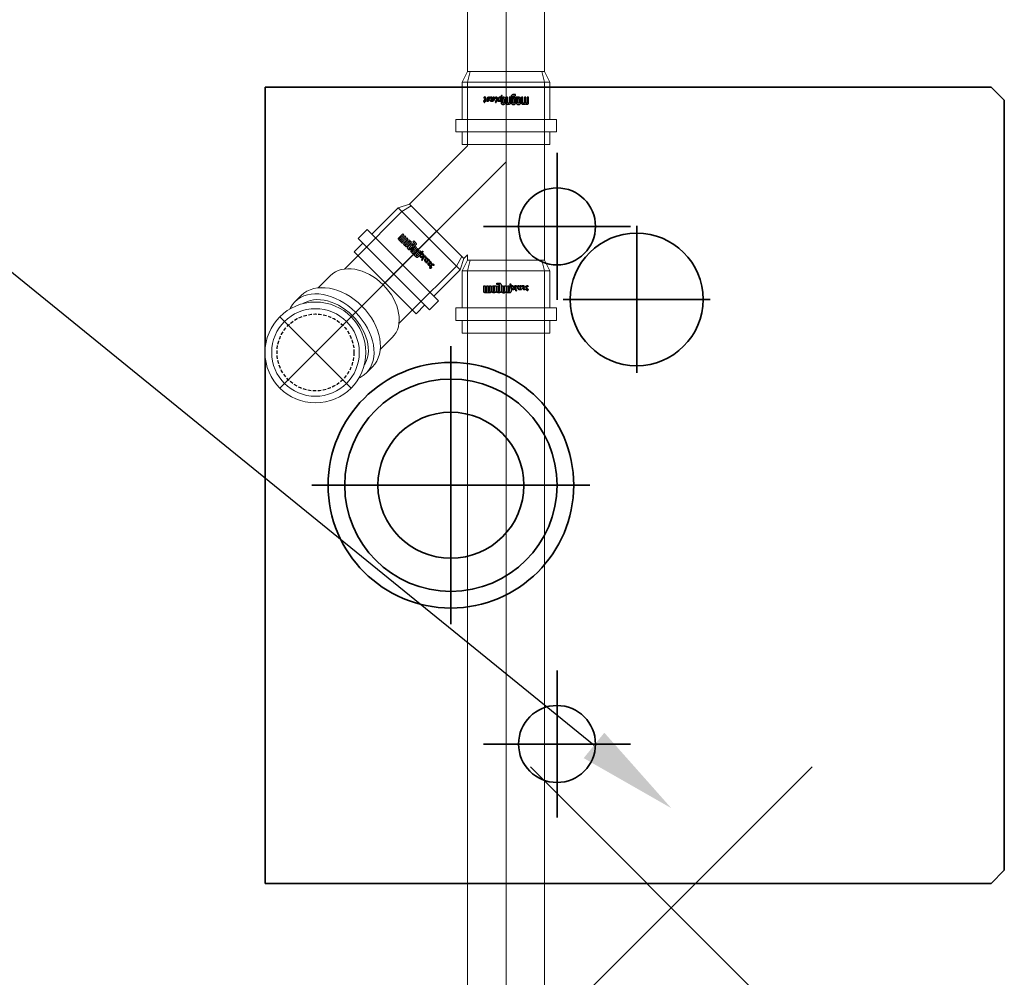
# Model space of a CAD drawing. Header units: centimetres. Extents: x 22052 to 56535, y 76485 to 78519.
# Tile 118 of 235: x 43254 to 43328, y 77867 to 77939. Entities that reach past the tile are written whole.
import ezdxf
from ezdxf import colors
from ezdxf.entities.mleader import LeaderData, LeaderLine
from ezdxf.enums import TextEntityAlignment as Align
from ezdxf.lldxf.tags import DXFTag
from ezdxf.math import Vec2, Vec3

# ---------------------------------------------------------------- set-up
doc = ezdxf.new("R2010")
doc.units = ezdxf.units.CM
doc.linetypes.add('BORDER', pattern=[1.75, 0.5, -0.25, 0.5, -0.25, 0, -0.25])
doc.linetypes.add('HIDDEN', pattern=[0.375, 0.25, -0.125])
for name, color, linetype, lineweight in [('2DH_PRO_Magnaplast-SDB', 34, 'Continuous', 15), ('CP_AXISKA', 7, 'DASHDOT', 15), ('CP_DETAL', 33, 'Continuous', 9), ('DACH', 1, 'Continuous', 35), ('IS_gaz 2', 44, 'Continuous', 35), ('IS_Opis', 250, 'Continuous', 9)]:
    doc.layers.add(name, color=color, linetype=linetype, lineweight=lineweight)
for name, color, linetype in [('3DCPCOLOR124', 152, 'Continuous'), ('3DCPCOLOR242', 242, 'Continuous'), ('cp_hidde', 203, 'HIDDEN'), ('CP_WIPEOUT', 255, 'Continuous'), ('Osi', 1, 'BORDER')]:
    doc.layers.add(name, color=color, linetype=linetype)
doc.styles.add('CP_ATTR', font='arial.ttf')
doc.styles.add('styl1', font='ARIALN.TTF')
tags = doc.linetypes.add('DASHDOT', pattern=[25.4, 12.7, -6.35, 0, -6.35]).pattern_tags.tags
tags[10:11] = [DXFTag(74, 4), DXFTag(75, 0), DXFTag(340, '0'), DXFTag(46, 1.0), DXFTag(50, 0.0), DXFTag(44, 0.0), DXFTag(45, 0.0)]
tags[8:9] = [DXFTag(74, 4), DXFTag(75, 0), DXFTag(340, '0'), DXFTag(46, 1.0), DXFTag(50, 0.0), DXFTag(44, 0.0), DXFTag(45, 0.0)]
tags[6:7] = [DXFTag(74, 4), DXFTag(75, 0), DXFTag(340, '0'), DXFTag(46, 1.0), DXFTag(50, 0.0), DXFTag(44, 0.0), DXFTag(45, 0.0)]
tags[4:5] = [DXFTag(74, 4), DXFTag(75, 0), DXFTag(340, '0'), DXFTag(46, 1.0), DXFTag(50, 0.0), DXFTag(44, 0.0), DXFTag(45, 0.0)]

# ---------------------------------------------------------------- blocks, each defined once
blk = doc.blocks.new('Krzyż')
at = {"layer": 'DACH'}
for p, q in [((22303.313, 72944.138), (22324.527, 72965.351)), ((22324.527, 72944.138), (22303.313, 72965.351))]:
    blk.add_line(p, q, dxfattribs=at)
blk = doc.blocks.new('A$Cae6c5dd9')
at = {"layer": 'IS_gaz 2'}
for p, q in [((0, -547), (0, 0)), ((0, 0), (600, 0)), ((600, 0), (600, -547)), ((300, -35.25), (300, -244.75)), ((404.75, -140), (195.25, -140)), ((105, -275.33), (105, -164.67)), ((495, -275.33), (495, -164.67)), ((160.33, -220), (49.67, -220)), ((550.33, -220), (439.67, -220)), ((440, -335.33), (440, -224.67)), ((495.33, -280), (384.67, -280)), ((0, -547), (10, -557)), ((600, -547), (590, -557))]:
    blk.add_line(p, q, dxfattribs=at)
blk.add_lwpolyline([(590, -557), (10, -557)], dxfattribs=at)
for centre, radius in [((300, -140), 92.53), ((300, -140), 80), ((300, -140), 55), ((105, -220), 29), ((495, -220), 29), ((440, -280), 50)]:
    blk.add_circle(centre, radius, dxfattribs=at)
blk = doc.blocks.new('pdmgn014_okr01')
blk.add_circle((0, 0), 28.6)
blk = doc.blocks.new('pdmgn014_okr02')
blk.add_circle((0, 0), 25)
blk = doc.blocks.new('pdmgn014_wip_cir01')
blk.add_wipeout([(1, 0), (0.966, 0.259), (0.866, 0.5), (0.707, 0.707), (0.5, 0.866), (0.259, 0.966), (0, 1), (-0.259, 0.966), (-0.5, 0.866), (-0.707, 0.707), (-0.866, 0.5), (-0.966, 0.259), (-1, 0), (-0.966, -0.259), (-0.866, -0.5), (-0.707, -0.707), (-0.5, -0.866), (-0.259, -0.966), (0, -1), (0.259, -0.966), (0.5, -0.866), (0.707, -0.707), (0.866, -0.5), (0.966, -0.259)])
blk = doc.blocks.new('pdmgn014_okr02a')
blk.add_arc((25, 0), 25, 90, 270)
blk = doc.blocks.new('pdmgn014_okr01a')
blk.add_arc((28.6, 0), 28.6, 90, 270)
blk = doc.blocks.new('pdmgn014_okr01b')
blk.add_arc((25, 0), 25, 90, 270)
blk = doc.blocks.new('pdmgn014_wip_cir01a')
blk.add_wipeout([(20, 0), (19.32, 5.18), (17.32, 10), (14.14, 14.14), (10, 17.32), (5.18, 19.32), (0, 20), (-5.18, 19.32), (-10, 17.32), (-14.14, 14.14), (-17.32, 10), (-19.32, 5.18), (-20, 0), (-19.32, -5.18), (-17.32, -10), (-14.14, -14.14), (-10, -17.32), (-5.18, -19.32), (0, -20), (5.18, -19.32), (10, -17.32), (14.14, -14.14), (17.32, -10), (19.32, -5.18)])
blk = doc.blocks.new('pdmgn014_wip_cir01b')
blk.add_wipeout([(20, 0), (19.32, 5.18), (17.32, 10), (14.14, 14.14), (10, 17.32), (5.18, 19.32), (0, 20), (-5.18, 19.32), (-10, 17.32), (-14.14, 14.14), (-17.32, 10), (-19.32, 5.18), (-20, 0), (-19.32, -5.18), (-17.32, -10), (-14.14, -14.14), (-10, -17.32), (-5.18, -19.32), (0, -20), (5.18, -19.32), (10, -17.32), (14.14, -14.14), (17.32, -10), (19.32, -5.18)])
blk = doc.blocks.new('pdmgn014_wip_rec01')
blk.add_wipeout([(0, -25), (84.39, -25), (84.39, 25), (0, 25)]).dxf.layer = 'CP_WIPEOUT'
blk = doc.blocks.new('pdmgn014_wip_cir02')
blk.add_wipeout([(1, 0), (0.966, 0.259), (0.866, 0.5), (0.707, 0.707), (0.5, 0.866), (0.259, 0.966), (0, 1), (-0.259, 0.966), (-0.5, 0.866), (-0.707, 0.707), (-0.866, 0.5), (-0.966, 0.259), (-1, 0), (-0.966, -0.259), (-0.866, -0.5), (-0.707, -0.707), (-0.5, -0.866), (-0.259, -0.966), (0, -1), (0.259, -0.966), (0.5, -0.866), (0.707, -0.707), (0.866, -0.5), (0.966, -0.259)])
blk = doc.blocks.new('Pd_mgphtp_0316_fku38v0')
for p, q in [((0.8, 2.9), (0, 2.7)), ((0, -2.7), (0, 2.7)), ((0.8, 2.9), (5.5, 2.9)), ((8.031, 2.9), (5.5, 2.9)), ((0.8, -2.9), (0, -2.7)), ((5.5, -2.9), (0.8, -2.9)), ((5.5, -2.9), (8.031, -2.9))]:
    blk.add_line(p, q)
at = {"layer": 'CP_DETAL'}
blk.add_line((0.8, 2.9), (0.8, -2.9), dxfattribs=at)
at = {"linetype": 'ByBlock', "style": 'CP_ATTR', "flags": 9}
for tag, p in [('ORDER-NO', (-0.002, 0)), ('PRODUCT-TYPE', (-0.002, 0)), ('ARTICLE', (-0.002, 0)), ('GROUP', (-0.002, 0)), ('NUMBER', (-0.002, 0)), ('NAME', (-0.002, 0)), ('DN', (-0.001, 0)), ('WEIGHT', (-0.001, 0)), ('MATERIAL', (-0.001, 0)), ('DIMS', (-0.001, 0)), ('OTHER', (-0.001, 0)), ('CHARACTER', (-0.001, 0)), ('PRODUCER', (-0.001, 0))]:
    blk.add_attdef(tag, text='', height=0.00005, dxfattribs=at).set_placement(p, align=Align.MIDDLE_LEFT)
at = {"layer": 'CP_WIPEOUT', "xscale": 0.11667261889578, "yscale": 0.165}
blk.add_blockref('pdmgn014_wip_cir01a', (8.031, 0), dxfattribs=at)
for p, q in [((8.031, 3.3), (10.648, 3.3)), ((8.031, -3.3), (10.648, -3.3))]:
    blk.add_line(p, q)
at = {"xscale": 0.09333809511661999, "yscale": 0.132}
blk.add_blockref('pdmgn014_okr01b', (5.698, 0), dxfattribs=at)
at = {"layer": 'CP_WIPEOUT', "xscale": 2.68700576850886, "yscale": 3.79999999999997, "zscale": 20}
blk.add_blockref('pdmgn014_wip_cir01', (10.648, 0), dxfattribs=at)
for p, q in [((11.319, 3.8), (10.648, 3.8)), ((11.319, -3.8), (10.648, -3.8))]:
    blk.add_line(p, q)
at = {"xscale": 0.09395125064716, "yscale": 0.13286713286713}
for name, p in [('pdmgn014_okr01a', (7.961, 0)), ('pdmgn014_okr01', (11.319, 0))]:
    blk.add_blockref(name, p, dxfattribs=at)
at = {"layer": 'CP_WIPEOUT', "xscale": 0.11667261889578, "yscale": 0.165}
blk.add_blockref('pdmgn014_wip_cir01b', (11.991, 0), dxfattribs=at)
at = {"layer": 'CP_WIPEOUT', "xscale": 0.0079601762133, "yscale": 0.132}
blk.add_blockref('pdmgn014_wip_rec01', (11.319, 0), dxfattribs=at)
for p, q in [((11.991, 3.3), (11.319, 3.3)), ((12.91, 2.9), (11.991, 2.9)), ((11.991, -2.9), (12.91, -2.9)), ((11.991, -3.3), (11.319, -3.3))]:
    blk.add_line(p, q)
for name, p, xscale, yscale in [('pdmgn014_okr02a', (8.986, 0), 0.09333809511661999, 0.132), ('pdmgn014_okr02', (11.991, 0), 0.09333809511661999, 0.132), ('pdmgn014_okr01b', (9.941, 0), 0.08202438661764, 0.116)]:
    blk.add_blockref(name, p, dxfattribs=dict(xscale=xscale, yscale=yscale))
at = {"layer": 'CP_WIPEOUT', "xscale": 3.79999999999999, "yscale": 3.79999999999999, "zscale": 20}
blk.add_blockref('pdmgn014_wip_cir02', (12.91, 0), dxfattribs=at)
for radius in [3.8, 3.3]:
    blk.add_circle((12.91, 0), radius)
at = {"layer": 'CP_AXISKA'}
for p, q in [((12.91, 3.8), (12.91, -3.8)), ((16.71, 0), (0, 0))]:
    blk.add_line(p, q, dxfattribs=at)
at = {"layer": 'cp_hidde'}
blk.add_circle((12.91, 0), 2.9, dxfattribs=at)
blk = doc.blocks.new('2dmgn003_logo01')
at = {"layer": '3DCPCOLOR124'}
for p, q in [((1.86, 16.54), (-2.9, 16.54)), ((-2.9, 16.54), (-2.9, 15.53)), ((-2.9, 15.53), (1.6, 15.53)), ((1.89, 15.24), (1.89, 14.7)), ((2.9, 14.44), (2.9, 15.5)), ((-2.93, 9.64), (-2.93, 8.94)), ((-2.93, 8.94), (-1.86, 8.94)), ((1.6, 8.57), (-2.93, 8.57)), ((-2.93, 8.57), (-2.93, 7.5)), ((-2.93, 7.5), (1.86, 7.5)), ((1.6, 14.41), (-2.9, 14.41)), ((-2.9, 14.41), (-2.9, 13.39)), ((-2.9, 13.39), (1.6, 13.39)), ((1.6, 12.27), (-2.9, 12.27)), ((-2.9, 12.27), (-2.9, 11.26)), ((-2.9, 11.26), (1.86, 11.26)), ((1.86, 10.71), (-1.86, 10.71)), ((-1.86, 8.94), (-1.86, 9.39)), ((-1.61, 9.64), (1.6, 9.64)), ((1.86, 9.37), (1.86, 8.84)), ((1.89, 13.1), (1.89, 12.56)), ((2.9, 12.3), (2.9, 13.36)), ((2.93, 8.57), (2.93, 9.65)), ((-4.01, 6.97), (-5.07, 6.97)), ((-5.07, 6.97), (-5.07, 4.84)), ((-4.01, 5.1), (-4.01, 6.97)), ((-4.01, 3.77), (1.86, 3.77)), ((1.6, 4.84), (-3.74, 4.84)), ((-2.93, 5.9), (-2.93, 5.2)), ((-2.93, 5.2), (-1.86, 5.2)), ((1.86, 3.23), (-2.93, 3.23)), ((-2.93, 3.23), (-2.93, 2.16)), ((-2.93, 2.16), (1.6, 2.16)), ((1.6, 1.1), (-2.93, 1.1)), ((-2.93, 1.1), (-2.93, 0.03)), ((-2.93, 0.03), (1.86, 0.03)), ((1.86, 6.97), (-1.86, 6.97)), ((-1.86, 5.2), (-1.86, 5.64)), ((-1.61, 5.9), (1.6, 5.9)), ((1.86, 5.64), (1.86, 5.1)), ((1.86, 1.9), (1.86, 1.36)), ((2.93, 4.84), (2.93, 5.9)), ((2.93, 2.17), (2.93, 1.1)), ((-2.93, -1.56), (-2.93, -2.26)), ((-2.93, -2.26), (-1.86, -2.26)), ((1.6, -2.62), (-2.93, -2.62)), ((-2.93, -2.62), (-2.93, -3.11)), ((-2.93, -3.11), (-0.81, -3.69)), ((1.86, -0.49), (-1.86, -0.49)), ((-1.86, -2.26), (-1.86, -1.82)), ((-1.61, -1.56), (1.6, -1.56)), ((-0.81, -3.69), (1.86, -3.69)), ((1.86, -1.82), (1.86, -2.36)), ((2.93, -2.63), (2.93, -1.56))]:
    blk.add_line(p, q, dxfattribs=at)
for centre, radius, start, end in [((1.6, 15.24), 0.293, 359.50377, 90), ((1.6, 14.7), 0.291, 269.5684, 360), ((1.86, 15.5), 1.04, 359.84034, 90), ((-1.86, 9.64), 1.07, 90, 180), ((-1.61, 9.39), 0.246, 90, 184.12329), ((1.6, 13.1), 0.293, 359.52315, 90), ((1.6, 12.56), 0.293, 270, 359.99892), ((1.6, 9.37), 0.264, 0, 90), ((1.6, 8.84), 0.264, 270, 359.93488), ((1.86, 12.3), 1.04, 270, 0.01929), ((1.86, 9.64), 1.06, 0.42142, 90), ((1.86, 8.57), 1.07, 270.28219, 0), ((2.3, 14.44), 0.598, 296.56041, 0), ((2.29, 13.36), 0.608, 359.98071, 62.82231), ((-4.01, 4.83), 1.06, 179.73928, 270), ((-3.74, 5.1), 0.264, 180, 269.90231), ((-1.86, 5.9), 1.07, 90, 180), ((-1.61, 5.65), 0.246, 90, 184.04749), ((1.6, 5.64), 0.264, 360, 90), ((1.6, 5.1), 0.264, 270, 0.01085), ((1.6, 1.9), 0.264, 0.07598, 90), ((1.6, 1.36), 0.264, 270, 359.92402), ((1.86, 5.91), 1.06, 360, 90), ((1.86, 4.84), 1.07, 270.26342, 0), ((1.86, 2.17), 1.06, 359.57858, 90), ((1.86, 1.1), 1.07, 270.28755, 359.99846), ((-1.86, -1.56), 1.07, 90, 180), ((-1.61, -1.81), 0.246, 90, 184.11247), ((1.6, -1.82), 0.264, 360, 90.0217), ((1.6, -2.36), 0.264, 270, 359.90229), ((1.86, -1.55), 1.06, 359.57858, 90), ((1.87, -2.63), 1.06, 269.70479, 359.99987)]:
    blk.add_arc(centre, radius, start, end, dxfattribs=at)
at = {"layer": '3DCPCOLOR242'}
for p, q in [((-2.7, -3.9), (-3.95, -3.55)), ((0.12, -4.12), (-3.94, -2.98)), ((1.09, -7.71), (-1.93, -6.91)), ((1.06, -7.17), (-1.65, -6.4)), ((-0.13, -11.32), (-2.25, -10.71)), ((1.09, -7.71), (1.26, -7.74)), ((-0.17, -15.85), (-1.87, -15.4)), ((-1.72, -14.87), (-0.14, -15.31)), ((-0.17, -16), (-0.17, -15.85)), ((0.51, -16.04), (0.49, -16.34)), ((1.2, -16.2), (0.51, -16.04))]:
    blk.add_line(p, q, dxfattribs=at)
for centre, radius, start, end in [((-4.29, -3.13), 0.174, 139.47476, 200.56362), ((-4.01, -3.02), 0.481, 201.32484, 240.90127), ((-4.22, -3.22), 0.283, 75.9119, 135.99831), ((-3.49, -1.93), 1.69, 243.73825, 254.24651), ((-4.21, -3.92), 0.981, 73.81227, 86.51713), ((-2.11, -4.55), 0.997, 166.5679, 210.09873), ((-2.22, -7.14), 0.892, 155.01321, 214.60209), ((-2.46, -4.5), 0.644, 111.11523, 163.48137), ((-2.3, -7.13), 0.818, 103.03232, 153.31269), ((-0.64, -3.63), 2.73, 211.32132, 275.04453), ((-1.97, -4.71), 0.539, 116.61609, 177.02077), ((-1.71, -4.6), 0.806, 185.92882, 229.59092), ((-2.2, -8.11), 1.79, 72.29581, 99.07357), ((-2.06, -7.22), 0.393, 146.96157, 189.51991), ((-1.86, -7.12), 0.609, 195.14508, 225.76705), ((-2.11, -7.23), 0.357, 74.32024, 141.48526), ((-0.79, -3.63), 2.14, 227.76809, 264.97098), ((-1.91, -4.94), 0.776, 84.80696, 112.52828), ((-2.29, -8.04), 1.19, 72.26909, 76.76456), ((-2.08, -7.15), 2.99, 66.1532, 85.5553), ((-0.84, -4.43), 1.34, 263.8725, 286.52821), ((-1.93, -6.26), 2.13, 46.51655, 60.5203), ((-1.14, -5.4), 0.961, 11.11124, 45.43142), ((-0.64, -5.29), 0.455, 294.16818, 9.83832), ((-0.42, -5.51), 0.842, 271.34773, 20.70805), ((0.25, -3.84), 0.817, 249.48618, 262.64906), ((-1.3, -5.9), 1.81, 22.39599, 45.50711), ((-0.07, -4.64), 0.557, 50.01469, 70.91433), ((0.18, -4.34), 0.318, 263.62486, 288.27847), ((0.24, -4.49), 0.156, 287.1813, 350.19267), ((0.11, -4.44), 0.288, 10.01081, 50.85672), ((0.03, -4.45), 0.37, 349.83802, 10.02954), ((0.61, -8.43), 1.34, 58.78007, 70.73251), ((1.16, -7.55), 0.301, 17.91794, 59.99432), ((-2.38, -10.79), 0.727, 106.1924, 195.31955), ((-2.28, -9.16), 0.816, 114.06431, 202.86939), ((-2.23, -10.75), 0.883, 195.37729, 250.06823), ((-1.76, -12.65), 1.31, 133.99181, 256.46177), ((-1.65, -8.93), 1.49, 201.67038, 231.30759), ((-2.3, -7.28), 0.748, 209.44333, 244.75523), ((-2.52, -11.96), 0.293, 73.84283, 119.965), ((-2.57, -7.31), 0.65, 265.66222, 285.52498), ((-2.04, -10.21), 1.88, 87.16064, 107.98583), ((-2.32, -10.91), 0.21, 72.14881, 182.46762), ((-2.16, -10.9), 0.37, 183.0166, 240.61517), ((-2.48, -11.38), 0.207, 256.87231, 333.10474), ((-1.88, -12.75), 0.636, 127.36445, 245.55279), ((-1.97, -9.4), 0.472, 98.78993, 190.58247), ((-1.48, -9.29), 0.981, 191.93887, 227.93558), ((-2.55, -12.12), 0.449, 8.72439, 76.05515), ((-2.49, -7.69), 0.265, 290.23773, 337.52914), ((-2.44, -11.35), 0.167, 6.09693, 51.25913), ((-2.71, -11.34), 0.433, 342.50928, 1.32782), ((-2.41, -7.7), 0.183, 21.5725, 49.11602), ((-2.69, -11.74), 0.662, 310.19394, 332.43036), ((-2.48, -7.7), 0.249, 338.43027, 15.91637), ((-2.01, -13.14), 0.234, 234.86383, 292.37274), ((-0.61, -7.95), 2.56, 233.55293, 269.01687), ((-1.83, -13.25), 0.719, 250.74796, 317.74811), ((-1.79, -10.93), 2.01, 44.3614, 97.33402), ((-2.01, -11.05), 2.72, 40.23654, 88.54608), ((-2.25, -12.71), 0.729, 297.35331, 322.4271), ((-3.16, -12.05), 1.85, 323.49167, 337.62755), ((-0.6, -13.09), 0.918, 120.98328, 158.93973), ((-4.61, -11.44), 4.03, 325.44217, 333.88008), ((-0.8, -13.04), 0.784, 70.65968, 109.73354), ((0.29, -13.88), 1.45, 136.23705, 152.79299), ((-0.64, -13.09), 0.24, 82.50251, 118.50435), ((-0.6, -10.03), 0.492, 264.11106, 2.31167), ((-0.72, -13.4), 0.557, 329.50413, 78.25175), ((-0.86, -13.48), 1.23, 313.61713, 74.8695), ((-0.3, -14.06), 0.179, 156.2477, 208.06619), ((1.11, -14.88), 1.81, 138.31774, 150.34994), ((0, -13.86), 0.536, 211.35444, 244.0918), ((-0.86, -10.08), 0.755, 5.47841, 47.26611), ((-0.1, -14.13), 0.258, 239.00324, 288.60589), ((0.14, -10.31), 1.05, 255.0292, 275.25426), ((-0.28, -10.17), 0.698, 293.28307, 345.06705), ((-0.04, -11.26), 0.454, 64.25671, 85.18429), ((-0.88, -10.16), 1.29, 351.84431, 42.45471), ((0.03, -11.23), 0.401, 23.69289, 71.50149), ((0.23, -11.16), 0.197, 270.94675, 310.56308), ((0.17, -11.16), 0.243, 323.08752, 22.10032), ((1.27, -7.61), 0.133, 265.16594, 303.58712), ((1.12, -7.48), 0.33, 314.20176, 5.594), ((-2.35, -15.59), 0.816, 103.18733, 179.70994), ((-2.2, -15.57), 0.973, 181.20145, 240.279), ((-2.59, -16.12), 0.301, 251.92709, 357.04439), ((-2.3, -16.77), 1.99, 73.17854, 97.06791), ((-2.18, -15.68), 0.348, 90.07346, 226.67742), ((-2.56, -16.17), 0.279, 6.29239, 59.42508), ((-2.75, -18.5), 3.22, 74.17003, 79.89146), ((0.48, -16.03), 0.659, 177.15913, 197.97133), ((-21.33, -14.03), 21.22, 356.55137, 357.45194), ((0.25, -16.17), 0.401, 190.32938, 250.47852), ((0.08, -14.98), 0.202, 99.26049, 177.52289), ((0.04, -15.4), 0.621, 76.06266, 90.12242), ((0.21, -16.16), 0.393, 256.69648, 303.22105), ((0.15, -15.09), 0.29, 45.81063, 81.4207), ((-0.18, -15.28), 0.664, 5.03007, 36.75957), ((0.31, -16.35), 0.182, 308.0482, 0.81247), ((9.69, -14.96), 9.21, 181.61293, 183.26496), ((-1.77, -25.84), 10.6, 74.87484, 77.68617), ((0.73, -16.51), 0.942, 56.65606, 73.6716), ((1.21, -16.07), 0.134, 265.24474, 321.72006), ((1.09, -15.98), 0.3, 13.27277, 58.04455), ((0.98, -15.93), 0.408, 326.73725, 2.23919)]:
    blk.add_arc(centre, radius, start, end, dxfattribs=at)
blk = doc.blocks.new('2dmgn003_logo02')
at = {"layer": '3DCPCOLOR124'}
for p, q in [((1.86, 16.54), (-2.9, 16.54)), ((-2.9, 16.54), (-2.9, 15.53)), ((-2.9, 15.53), (1.6, 15.53)), ((1.89, 15.24), (1.89, 14.7)), ((2.9, 14.44), (2.9, 15.5)), ((-2.93, 9.64), (-2.93, 8.94)), ((-2.93, 8.94), (-1.86, 8.94)), ((1.6, 8.57), (-2.93, 8.57)), ((-2.93, 8.57), (-2.93, 7.5)), ((-2.93, 7.5), (1.86, 7.5)), ((1.6, 14.41), (-2.9, 14.41)), ((-2.9, 14.41), (-2.9, 13.39)), ((-2.9, 13.39), (1.6, 13.39)), ((1.6, 12.27), (-2.9, 12.27)), ((-2.9, 12.27), (-2.9, 11.26)), ((-2.9, 11.26), (1.86, 11.26)), ((1.86, 10.71), (-1.86, 10.71)), ((-1.86, 8.94), (-1.86, 9.39)), ((-1.61, 9.64), (1.6, 9.64)), ((1.86, 9.37), (1.86, 8.84)), ((1.89, 13.1), (1.89, 12.56)), ((2.9, 12.3), (2.9, 13.36)), ((2.93, 8.57), (2.93, 9.65)), ((-4.01, 6.97), (-5.07, 6.97)), ((-5.07, 6.97), (-5.07, 4.84)), ((-4.01, 5.1), (-4.01, 6.97)), ((-4.01, 3.77), (1.86, 3.77)), ((1.6, 4.84), (-3.74, 4.84)), ((-2.93, 5.9), (-2.93, 5.2)), ((-2.93, 5.2), (-1.86, 5.2)), ((1.86, 3.23), (-2.93, 3.23)), ((-2.93, 3.23), (-2.93, 2.16)), ((-2.93, 2.16), (1.6, 2.16)), ((1.6, 1.1), (-2.93, 1.1)), ((-2.93, 1.1), (-2.93, 0.03)), ((-2.93, 0.03), (1.86, 0.03)), ((1.86, 6.97), (-1.86, 6.97)), ((-1.86, 5.2), (-1.86, 5.64)), ((-1.61, 5.9), (1.6, 5.9)), ((1.86, 5.64), (1.86, 5.1)), ((1.86, 1.9), (1.86, 1.36)), ((2.93, 4.84), (2.93, 5.9)), ((2.93, 2.17), (2.93, 1.1)), ((-2.93, -1.56), (-2.93, -2.26)), ((-2.93, -2.26), (-1.86, -2.26)), ((1.6, -2.62), (-2.93, -2.62)), ((-2.93, -2.62), (-2.93, -3.11)), ((-2.93, -3.11), (-0.81, -3.69)), ((1.86, -0.49), (-1.86, -0.49)), ((-1.86, -2.26), (-1.86, -1.82)), ((-1.61, -1.56), (1.6, -1.56)), ((-0.81, -3.69), (1.86, -3.69)), ((1.86, -1.82), (1.86, -2.36)), ((2.93, -2.63), (2.93, -1.56))]:
    blk.add_line(p, q, dxfattribs=at)
for centre, radius, start, end in [((1.6, 15.24), 0.293, 359.50377, 90), ((1.6, 14.7), 0.291, 269.5684, 360), ((1.86, 15.5), 1.04, 359.84034, 90), ((-1.86, 9.64), 1.07, 90, 180), ((-1.61, 9.39), 0.246, 90, 184.12329), ((1.6, 13.1), 0.293, 359.52315, 90), ((1.6, 12.56), 0.293, 270, 359.99892), ((1.6, 9.37), 0.264, 0, 90), ((1.6, 8.84), 0.264, 270, 359.93488), ((1.86, 12.3), 1.04, 270, 0.01929), ((1.86, 9.64), 1.06, 0.42142, 90), ((1.86, 8.57), 1.07, 270.28219, 0), ((2.3, 14.44), 0.598, 296.56041, 0), ((2.29, 13.36), 0.608, 359.98071, 62.82231), ((-4.01, 4.83), 1.06, 179.73928, 270), ((-3.74, 5.1), 0.264, 180, 269.90231), ((-1.86, 5.9), 1.07, 90, 180), ((-1.61, 5.65), 0.246, 90, 184.04749), ((1.6, 5.64), 0.264, 360, 90), ((1.6, 5.1), 0.264, 270, 0.01085), ((1.6, 1.9), 0.264, 0.07598, 90), ((1.6, 1.36), 0.264, 270, 359.92402), ((1.86, 5.91), 1.06, 360, 90), ((1.86, 4.84), 1.07, 270.26342, 0), ((1.86, 2.17), 1.06, 359.57858, 90), ((1.86, 1.1), 1.07, 270.28755, 359.99846), ((-1.86, -1.56), 1.07, 90, 180), ((-1.61, -1.81), 0.246, 90, 184.11247), ((1.6, -1.82), 0.264, 360, 90.0217), ((1.6, -2.36), 0.264, 270, 359.90229), ((1.86, -1.55), 1.06, 359.57858, 90), ((1.87, -2.63), 1.06, 269.70479, 359.99987)]:
    blk.add_arc(centre, radius, start, end, dxfattribs=at)
at = {"layer": '3DCPCOLOR242'}
for p, q in [((-2.7, -3.9), (-3.95, -3.55)), ((0.12, -4.12), (-3.94, -2.98)), ((1.09, -7.71), (-1.93, -6.91)), ((1.06, -7.17), (-1.65, -6.4)), ((-0.13, -11.32), (-2.25, -10.71)), ((1.09, -7.71), (1.26, -7.74)), ((-0.17, -15.85), (-1.87, -15.4)), ((-1.72, -14.87), (-0.14, -15.31)), ((-0.17, -16), (-0.17, -15.85)), ((0.51, -16.04), (0.49, -16.34)), ((1.2, -16.2), (0.51, -16.04))]:
    blk.add_line(p, q, dxfattribs=at)
for centre, radius, start, end in [((-4.29, -3.13), 0.174, 139.47476, 200.56362), ((-4.01, -3.02), 0.481, 201.32484, 240.90127), ((-4.22, -3.22), 0.283, 75.9119, 135.99831), ((-3.49, -1.93), 1.69, 243.73825, 254.24651), ((-4.21, -3.92), 0.981, 73.81227, 86.51713), ((-2.11, -4.55), 0.997, 166.5679, 210.09873), ((-2.22, -7.14), 0.892, 155.01321, 214.60209), ((-2.46, -4.5), 0.644, 111.11523, 163.48137), ((-2.3, -7.13), 0.818, 103.03232, 153.31269), ((-0.64, -3.63), 2.73, 211.32132, 275.04453), ((-1.97, -4.71), 0.539, 116.61609, 177.02077), ((-1.71, -4.6), 0.806, 185.92882, 229.59092), ((-2.2, -8.11), 1.79, 72.29581, 99.07357), ((-2.06, -7.22), 0.393, 146.96157, 189.51991), ((-1.86, -7.12), 0.609, 195.14508, 225.76705), ((-2.11, -7.23), 0.357, 74.32024, 141.48526), ((-0.79, -3.63), 2.14, 227.76809, 264.97098), ((-1.91, -4.94), 0.776, 84.80696, 112.52828), ((-2.29, -8.04), 1.19, 72.26909, 76.76456), ((-2.08, -7.15), 2.99, 66.1532, 85.5553), ((-0.84, -4.43), 1.34, 263.8725, 286.52821), ((-1.93, -6.26), 2.13, 46.51655, 60.5203), ((-1.14, -5.4), 0.961, 11.11124, 45.43142), ((-0.64, -5.29), 0.455, 294.16818, 9.83832), ((-0.42, -5.51), 0.842, 271.34773, 20.70805), ((0.25, -3.84), 0.817, 249.48618, 262.64906), ((-1.3, -5.9), 1.81, 22.39599, 45.50711), ((-0.07, -4.64), 0.557, 50.01469, 70.91433), ((0.18, -4.34), 0.318, 263.62486, 288.27847), ((0.24, -4.49), 0.156, 287.1813, 350.19267), ((0.11, -4.44), 0.288, 10.01081, 50.85672), ((0.03, -4.45), 0.37, 349.83802, 10.02954), ((0.61, -8.43), 1.34, 58.78007, 70.73251), ((1.16, -7.55), 0.301, 17.91794, 59.99432), ((-2.38, -10.79), 0.727, 106.1924, 195.31955), ((-2.28, -9.16), 0.816, 114.06431, 202.86939), ((-2.23, -10.75), 0.883, 195.37729, 250.06823), ((-1.76, -12.65), 1.31, 133.99181, 256.46177), ((-1.65, -8.93), 1.49, 201.67038, 231.30759), ((-2.3, -7.28), 0.748, 209.44333, 244.75523), ((-2.52, -11.96), 0.293, 73.84283, 119.965), ((-2.57, -7.31), 0.65, 265.66222, 285.52498), ((-2.04, -10.21), 1.88, 87.16064, 107.98583), ((-2.32, -10.91), 0.21, 72.14881, 182.46762), ((-2.16, -10.9), 0.37, 183.0166, 240.61517), ((-2.48, -11.38), 0.207, 256.87231, 333.10474), ((-1.88, -12.75), 0.636, 127.36445, 245.55279), ((-1.97, -9.4), 0.472, 98.78993, 190.58247), ((-1.48, -9.29), 0.981, 191.93887, 227.93558), ((-2.55, -12.12), 0.449, 8.72439, 76.05515), ((-2.49, -7.69), 0.265, 290.23773, 337.52914), ((-2.44, -11.35), 0.167, 6.09693, 51.25913), ((-2.71, -11.34), 0.433, 342.50928, 1.32782), ((-2.41, -7.7), 0.183, 21.5725, 49.11602), ((-2.69, -11.74), 0.662, 310.19394, 332.43036), ((-2.48, -7.7), 0.249, 338.43027, 15.91637), ((-2.01, -13.14), 0.234, 234.86383, 292.37274), ((-0.61, -7.95), 2.56, 233.55293, 269.01687), ((-1.83, -13.25), 0.719, 250.74796, 317.74811), ((-1.79, -10.93), 2.01, 44.3614, 97.33402), ((-2.01, -11.05), 2.72, 40.23654, 88.54608), ((-2.25, -12.71), 0.729, 297.35331, 322.4271), ((-3.16, -12.05), 1.85, 323.49167, 337.62755), ((-0.6, -13.09), 0.918, 120.98328, 158.93973), ((-4.61, -11.44), 4.03, 325.44217, 333.88008), ((-0.8, -13.04), 0.784, 70.65968, 109.73354), ((0.29, -13.88), 1.45, 136.23705, 152.79299), ((-0.64, -13.09), 0.24, 82.50251, 118.50435), ((-0.6, -10.03), 0.492, 264.11106, 2.31167), ((-0.72, -13.4), 0.557, 329.50413, 78.25175), ((-0.86, -13.48), 1.23, 313.61713, 74.8695), ((-0.3, -14.06), 0.179, 156.2477, 208.06619), ((1.11, -14.88), 1.81, 138.31774, 150.34994), ((0, -13.86), 0.536, 211.35444, 244.0918), ((-0.86, -10.08), 0.755, 5.47841, 47.26611), ((-0.1, -14.13), 0.258, 239.00324, 288.60589), ((0.14, -10.31), 1.05, 255.0292, 275.25426), ((-0.28, -10.17), 0.698, 293.28307, 345.06705), ((-0.04, -11.26), 0.454, 64.25671, 85.18429), ((-0.88, -10.16), 1.29, 351.84431, 42.45471), ((0.03, -11.23), 0.401, 23.69289, 71.50149), ((0.23, -11.16), 0.197, 270.94675, 310.56308), ((0.17, -11.16), 0.243, 323.08752, 22.10032), ((1.27, -7.61), 0.133, 265.16594, 303.58712), ((1.12, -7.48), 0.33, 314.20176, 5.594), ((-2.35, -15.59), 0.816, 103.18733, 179.70994), ((-2.2, -15.57), 0.973, 181.20145, 240.279), ((-2.59, -16.12), 0.301, 251.92709, 357.04439), ((-2.3, -16.77), 1.99, 73.17854, 97.06791), ((-2.18, -15.68), 0.348, 90.07346, 226.67742), ((-2.56, -16.17), 0.279, 6.29239, 59.42508), ((-2.75, -18.5), 3.22, 74.17003, 79.89146), ((0.48, -16.03), 0.659, 177.15913, 197.97133), ((-21.33, -14.03), 21.22, 356.55137, 357.45194), ((0.25, -16.17), 0.401, 190.32938, 250.47852), ((0.08, -14.98), 0.202, 99.26049, 177.52289), ((0.04, -15.4), 0.621, 76.06266, 90.12242), ((0.21, -16.16), 0.393, 256.69648, 303.22105), ((0.15, -15.09), 0.29, 45.81063, 81.4207), ((-0.18, -15.28), 0.664, 5.03007, 36.75957), ((0.31, -16.35), 0.182, 308.0482, 0.81247), ((9.69, -14.96), 9.21, 181.61293, 183.26496), ((-1.77, -25.84), 10.6, 74.87484, 77.68617), ((0.73, -16.51), 0.942, 56.65606, 73.6716), ((1.21, -16.07), 0.134, 265.24474, 321.72006), ((1.09, -15.98), 0.3, 13.27277, 58.04455), ((0.98, -15.93), 0.408, 326.73725, 2.23919)]:
    blk.add_arc(centre, radius, start, end, dxfattribs=at)
blk = doc.blocks.new('2d_mgphtp_0352_znyao8o')
for p, q in [((11.891, 10.465), (12.563, 11.137)), ((12.563, 11.137), (17.937, 5.763)), ((12.916, 10.783), (13.588, 11.455)), ((18.255, 6.788), (13.588, 11.455)), ((11.891, 10.465), (17.265, 5.091)), ((10.265, 8.132), (12.245, 10.112)), ((10.265, 8.132), (9.982, 7.283)), ((5.599, 2.9), (9.982, 7.283)), ((17.583, 6.116), (18.255, 6.788)), ((14.932, 3.465), (16.912, 5.445)), ((17.265, 5.091), (17.937, 5.763)), ((17.8, 3.8), (17.8, -3.8)), ((17.8, 3.8), (18.75, 3.8)), ((18.75, 3.8), (18.75, -3.8)), ((13.801, 2.9), (14.083, 3.182)), ((14.932, 3.465), (14.083, 3.182)), ((15, 3.3), (14.2, 2.9)), ((15, 3.3), (17.8, 3.3)), ((18.75, 3.3), (19.7, 3.3)), ((19.7, -3.3), (19.7, 3.3)), ((0.8, 2.9), (0, 2.7)), ((0, -2.7), (0, 2.7)), ((5.599, 2.9), (0.8, 2.9)), ((13.801, 2.9), (14.2, 2.9)), ((0.8, -2.9), (0, -2.7)), ((14.2, -2.9), (0.8, -2.9)), ((15, -3.3), (14.2, -2.9)), ((15, -3.3), (17.8, -3.3)), ((18.75, -3.3), (19.7, -3.3)), ((17.8, -3.8), (18.75, -3.8))]:
    blk.add_line(p, q)
at = {"layer": 'CP_AXISKA'}
for p, q in [((15.922, 9.122), (6.8, 0)), ((19.7, 0), (0, 0))]:
    blk.add_line(p, q, dxfattribs=at)
at = {"layer": 'CP_DETAL'}
for p, q in [((10.265, 8.132), (14.932, 3.465)), ((9.982, 7.283), (14.083, 3.182)), ((14.083, 3.182), (9.982, 7.283)), ((15, 3.3), (15, -3.3)), ((0.8, 2.9), (0.8, -2.9)), ((14.2, 2.9), (14.2, -2.9)), ((14.2, -2.9), (14.2, 2.9))]:
    blk.add_line(p, q, dxfattribs=at)
at = {"xscale": 0.09150326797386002, "yscale": 0.10133333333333, "rotation": 45}
blk.add_blockref('2dmgn003_logo02', (13.588, 6.788), dxfattribs=at)
at = {"xscale": 0.09150326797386, "yscale": 0.10133333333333}
blk.add_blockref('2dmgn003_logo01', (16.4, 0), dxfattribs=at)
at = {"linetype": 'ByBlock', "style": 'CP_ATTR', "flags": 9}
for tag, p in [('NAME', (-0.002, -2.9)), ('NUMBER', (-0.002, -2.9)), ('GROUP', (-0.002, -2.9)), ('ARTICLE', (-0.002, -2.9)), ('PRODUCT-TYPE', (-0.002, -2.9)), ('ORDER-NO', (-0.002, -2.9)), ('PRODUCER', (-0.001, -2.9)), ('CHARACTER', (-0.001, -2.9)), ('OTHER', (-0.001, -2.9)), ('DIMS', (-0.001, -2.9)), ('MATERIAL', (-0.001, -2.9)), ('WEIGHT', (-0.001, -2.9)), ('DN', (-0.001, -2.9))]:
    blk.add_attdef(tag, text='', height=0.00005, dxfattribs=at).set_placement(p, align=Align.MIDDLE_LEFT)
blk = doc.blocks.new('2dmgn001_logo01')
at = {"layer": '3DCPCOLOR124'}
for p, q in [((1.86, 16.54), (-2.9, 16.54)), ((-2.9, 16.54), (-2.9, 15.53)), ((-2.9, 15.53), (1.6, 15.53)), ((1.89, 15.24), (1.89, 14.7)), ((2.9, 14.44), (2.9, 15.5)), ((-2.93, 9.64), (-2.93, 8.94)), ((-2.93, 8.94), (-1.86, 8.94)), ((1.6, 8.57), (-2.93, 8.57)), ((-2.93, 8.57), (-2.93, 7.5)), ((-2.93, 7.5), (1.86, 7.5)), ((1.6, 14.41), (-2.9, 14.41)), ((-2.9, 14.41), (-2.9, 13.39)), ((-2.9, 13.39), (1.6, 13.39)), ((1.6, 12.27), (-2.9, 12.27)), ((-2.9, 12.27), (-2.9, 11.26)), ((-2.9, 11.26), (1.86, 11.26)), ((1.86, 10.71), (-1.86, 10.71)), ((-1.86, 8.94), (-1.86, 9.39)), ((-1.61, 9.64), (1.6, 9.64)), ((1.86, 9.37), (1.86, 8.84)), ((1.89, 13.1), (1.89, 12.56)), ((2.9, 12.3), (2.9, 13.36)), ((2.93, 8.57), (2.93, 9.65)), ((-4.01, 6.97), (-5.07, 6.97)), ((-5.07, 6.97), (-5.07, 4.84)), ((-4.01, 5.1), (-4.01, 6.97)), ((-4.01, 3.77), (1.86, 3.77)), ((1.6, 4.84), (-3.74, 4.84)), ((-2.93, 5.9), (-2.93, 5.2)), ((-2.93, 5.2), (-1.86, 5.2)), ((1.86, 3.23), (-2.93, 3.23)), ((-2.93, 3.23), (-2.93, 2.16)), ((-2.93, 2.16), (1.6, 2.16)), ((1.6, 1.1), (-2.93, 1.1)), ((-2.93, 1.1), (-2.93, 0.03)), ((-2.93, 0.03), (1.86, 0.03)), ((1.86, 6.97), (-1.86, 6.97)), ((-1.86, 5.2), (-1.86, 5.64)), ((-1.61, 5.9), (1.6, 5.9)), ((1.86, 5.64), (1.86, 5.1)), ((1.86, 1.9), (1.86, 1.36)), ((2.93, 4.84), (2.93, 5.9)), ((2.93, 2.17), (2.93, 1.1)), ((-2.93, -1.56), (-2.93, -2.26)), ((-2.93, -2.26), (-1.86, -2.26)), ((1.6, -2.62), (-2.93, -2.62)), ((-2.93, -2.62), (-2.93, -3.11)), ((-2.93, -3.11), (-0.81, -3.69)), ((1.86, -0.49), (-1.86, -0.49)), ((-1.86, -2.26), (-1.86, -1.82)), ((-1.61, -1.56), (1.6, -1.56)), ((-0.81, -3.69), (1.86, -3.69)), ((1.86, -1.82), (1.86, -2.36)), ((2.93, -2.63), (2.93, -1.56))]:
    blk.add_line(p, q, dxfattribs=at)
for centre, radius, start, end in [((1.6, 15.24), 0.293, 359.50377, 90), ((1.6, 14.7), 0.291, 269.5684, 360), ((1.86, 15.5), 1.04, 359.84034, 90), ((-1.86, 9.64), 1.07, 90, 180), ((-1.61, 9.39), 0.246, 90, 184.12329), ((1.6, 13.1), 0.293, 359.52315, 90), ((1.6, 12.56), 0.293, 270, 359.99892), ((1.6, 9.37), 0.264, 0, 90), ((1.6, 8.84), 0.264, 270, 359.93488), ((1.86, 12.3), 1.04, 270, 0.01929), ((1.86, 9.64), 1.06, 0.42142, 90), ((1.86, 8.57), 1.07, 270.28219, 0), ((2.3, 14.44), 0.598, 296.56041, 0), ((2.29, 13.36), 0.608, 359.98071, 62.82231), ((-4.01, 4.83), 1.06, 179.73928, 270), ((-3.74, 5.1), 0.264, 180, 269.90231), ((-1.86, 5.9), 1.07, 90, 180), ((-1.61, 5.65), 0.246, 90, 184.04749), ((1.6, 5.64), 0.264, 360, 90), ((1.6, 5.1), 0.264, 270, 0.01085), ((1.6, 1.9), 0.264, 0.07598, 90), ((1.6, 1.36), 0.264, 270, 359.92402), ((1.86, 5.91), 1.06, 360, 90), ((1.86, 4.84), 1.07, 270.26342, 0), ((1.86, 2.17), 1.06, 359.57858, 90), ((1.86, 1.1), 1.07, 270.28755, 359.99846), ((-1.86, -1.56), 1.07, 90, 180), ((-1.61, -1.81), 0.246, 90, 184.11247), ((1.6, -1.82), 0.264, 360, 90.0217), ((1.6, -2.36), 0.264, 270, 359.90229), ((1.86, -1.55), 1.06, 359.57858, 90), ((1.87, -2.63), 1.06, 269.70479, 359.99987)]:
    blk.add_arc(centre, radius, start, end, dxfattribs=at)
at = {"layer": '3DCPCOLOR242'}
for p, q in [((-2.7, -3.9), (-3.95, -3.55)), ((0.12, -4.12), (-3.94, -2.98)), ((1.09, -7.71), (-1.93, -6.91)), ((1.06, -7.17), (-1.65, -6.4)), ((-0.13, -11.32), (-2.25, -10.71)), ((1.09, -7.71), (1.26, -7.74)), ((-0.17, -15.85), (-1.87, -15.4)), ((-1.72, -14.87), (-0.14, -15.31)), ((-0.17, -16), (-0.17, -15.85)), ((0.51, -16.04), (0.49, -16.34)), ((1.2, -16.2), (0.51, -16.04))]:
    blk.add_line(p, q, dxfattribs=at)
for centre, radius, start, end in [((-4.29, -3.13), 0.174, 139.47476, 200.56362), ((-4.01, -3.02), 0.481, 201.32484, 240.90127), ((-4.22, -3.22), 0.283, 75.9119, 135.99831), ((-3.49, -1.93), 1.69, 243.73825, 254.24651), ((-4.21, -3.92), 0.981, 73.81227, 86.51713), ((-2.11, -4.55), 0.997, 166.5679, 210.09873), ((-2.22, -7.14), 0.892, 155.01321, 214.60209), ((-2.46, -4.5), 0.644, 111.11523, 163.48137), ((-2.3, -7.13), 0.818, 103.03232, 153.31269), ((-0.64, -3.63), 2.73, 211.32132, 275.04453), ((-1.97, -4.71), 0.539, 116.61609, 177.02077), ((-1.71, -4.6), 0.806, 185.92882, 229.59092), ((-2.2, -8.11), 1.79, 72.29581, 99.07357), ((-2.06, -7.22), 0.393, 146.96157, 189.51991), ((-2.11, -7.23), 0.357, 74.32024, 141.48526), ((-0.79, -3.63), 2.14, 227.76809, 264.97098), ((-1.91, -4.94), 0.776, 84.80696, 112.52828), ((-2.29, -8.04), 1.19, 72.26909, 76.76456), ((-2.08, -7.15), 2.99, 66.1532, 85.5553), ((-0.84, -4.43), 1.34, 263.8725, 286.52821), ((-1.93, -6.26), 2.13, 46.51655, 60.5203), ((-1.14, -5.4), 0.961, 11.11124, 45.43142), ((-0.64, -5.29), 0.455, 294.16818, 9.83832), ((-0.42, -5.51), 0.842, 271.34773, 20.70805), ((0.25, -3.84), 0.817, 249.48618, 262.64906), ((-1.3, -5.9), 1.81, 22.39599, 45.50711), ((-0.07, -4.64), 0.557, 50.01469, 70.91433), ((0.18, -4.34), 0.318, 263.62486, 288.27847), ((0.24, -4.49), 0.156, 287.1813, 350.19267), ((0.11, -4.44), 0.288, 10.01081, 50.85672), ((0.03, -4.45), 0.37, 349.83802, 10.02954), ((0.61, -8.43), 1.34, 58.78007, 70.73251), ((-2.38, -10.79), 0.727, 106.1924, 195.31955), ((-2.28, -9.16), 0.816, 114.06431, 202.86939), ((-2.23, -10.75), 0.883, 195.37729, 250.06823), ((-1.76, -12.65), 1.31, 133.99181, 256.46177), ((-1.65, -8.93), 1.49, 201.67038, 231.30759), ((-2.3, -7.28), 0.748, 209.44333, 244.75523), ((-2.52, -11.96), 0.293, 73.84283, 119.965), ((-2.57, -7.31), 0.65, 265.66222, 285.52498), ((-2.04, -10.21), 1.88, 87.16064, 107.98583), ((-2.32, -10.91), 0.21, 72.14881, 182.46762), ((-2.16, -10.9), 0.37, 183.0166, 240.61517), ((-2.48, -11.38), 0.207, 256.87231, 333.10474), ((-1.88, -12.75), 0.636, 127.36445, 245.55279), ((-1.86, -7.12), 0.609, 195.14508, 225.76705), ((-1.97, -9.4), 0.472, 98.78993, 190.58247), ((-1.48, -9.29), 0.981, 191.93887, 227.93558), ((-2.55, -12.12), 0.449, 8.72439, 76.05515), ((-2.49, -7.69), 0.265, 290.23773, 337.52914), ((-2.44, -11.35), 0.167, 6.09693, 51.25913), ((-2.71, -11.34), 0.433, 342.50928, 1.32782), ((-2.41, -7.7), 0.183, 21.5725, 49.11602), ((-2.69, -11.74), 0.662, 310.19394, 332.43036), ((-2.48, -7.7), 0.249, 338.43027, 15.91637), ((-2.01, -13.14), 0.234, 234.86383, 292.37274), ((-0.61, -7.95), 2.56, 233.55293, 269.01687), ((-1.83, -13.25), 0.719, 250.74796, 317.74811), ((-1.79, -10.93), 2.01, 44.3614, 97.33402), ((-2.01, -11.05), 2.72, 40.23654, 88.54608), ((-2.25, -12.71), 0.729, 297.35331, 322.4271), ((-3.16, -12.05), 1.85, 323.49167, 337.62755), ((-0.6, -13.09), 0.918, 120.98328, 158.93973), ((-4.61, -11.44), 4.03, 325.44217, 333.88008), ((-0.8, -13.04), 0.784, 70.65968, 109.73354), ((0.29, -13.88), 1.45, 136.23705, 152.79299), ((-0.64, -13.09), 0.24, 82.50251, 118.50435), ((-0.6, -10.03), 0.492, 264.11106, 2.31167), ((-0.72, -13.4), 0.557, 329.50413, 78.25175), ((-0.86, -13.48), 1.23, 313.61713, 74.8695), ((-0.3, -14.06), 0.179, 156.2477, 208.06619), ((1.11, -14.88), 1.81, 138.31774, 150.34994), ((0, -13.86), 0.536, 211.35444, 244.0918), ((-0.86, -10.08), 0.755, 5.47841, 47.26611), ((-0.1, -14.13), 0.258, 239.00324, 288.60589), ((0.14, -10.31), 1.05, 255.0292, 275.25426), ((-0.28, -10.17), 0.698, 293.28307, 345.06705), ((-0.04, -11.26), 0.454, 64.25671, 85.18429), ((-0.88, -10.16), 1.29, 351.84431, 42.45471), ((0.03, -11.23), 0.401, 23.69289, 71.50149), ((0.23, -11.16), 0.197, 270.94675, 310.56308), ((0.17, -11.16), 0.243, 323.08752, 22.10032), ((1.27, -7.61), 0.133, 265.16594, 303.58712), ((1.16, -7.55), 0.301, 17.91794, 59.99432), ((1.12, -7.48), 0.33, 314.20176, 5.594), ((-2.35, -15.59), 0.816, 103.18733, 179.70994), ((-2.2, -15.57), 0.973, 181.20145, 240.279), ((-2.59, -16.12), 0.301, 251.92709, 357.04439), ((-2.3, -16.77), 1.99, 73.17854, 97.06791), ((-2.18, -15.68), 0.348, 90.07346, 226.67742), ((-2.56, -16.17), 0.279, 6.29239, 59.42508), ((-2.75, -18.5), 3.22, 74.17003, 79.89146), ((0.48, -16.03), 0.659, 177.15913, 197.97133), ((-21.33, -14.03), 21.22, 356.55137, 357.45194), ((0.25, -16.17), 0.401, 190.32938, 250.47852), ((0.08, -14.98), 0.202, 99.26049, 177.52289), ((0.04, -15.4), 0.621, 76.06266, 90.12242), ((0.21, -16.16), 0.393, 256.69648, 303.22105), ((0.15, -15.09), 0.29, 45.81063, 81.4207), ((-0.18, -15.28), 0.664, 5.03007, 36.75957), ((0.31, -16.35), 0.182, 308.0482, 0.81247), ((9.69, -14.96), 9.21, 181.61293, 183.26496), ((-1.77, -25.84), 10.6, 74.87484, 77.68617), ((0.73, -16.51), 0.942, 56.65606, 73.6716), ((1.21, -16.07), 0.134, 265.24474, 321.72006), ((1.09, -15.98), 0.3, 13.27277, 58.04455), ((0.98, -15.93), 0.408, 326.73725, 2.23919)]:
    blk.add_arc(centre, radius, start, end, dxfattribs=at)
blk = doc.blocks.new('2d_mgphtp_0270_5r5ku4o')
for p, q in [((59.3, 3.8), (59.3, -3.8)), ((59.3, 3.8), (60.25, 3.8)), ((60.25, 3.8), (60.25, -3.8)), ((56.5, 3.3), (55.7, 2.9)), ((56.5, 3.3), (59.3, 3.3)), ((60.25, 3.3), (61.2, 3.3)), ((61.2, -3.3), (61.2, 3.3)), ((0, 2.7), (0.8, 2.9)), ((0, 2.7), (0, -2.7)), ((0.8, 2.9), (55.7, 2.9)), ((0, -2.7), (0.8, -2.9)), ((0.8, -2.9), (55.7, -2.9)), ((56.5, -3.3), (55.7, -2.9)), ((56.5, -3.3), (59.3, -3.3)), ((60.25, -3.3), (61.2, -3.3)), ((59.3, -3.8), (60.25, -3.8))]:
    blk.add_line(p, q)
at = {"layer": 'CP_AXISKA'}
blk.add_line((0, 0), (61.2, 0), dxfattribs=at)
at = {"layer": 'CP_DETAL'}
for p, q in [((56.5, 3.3), (56.5, -3.3)), ((0.8, 2.9), (0.8, -2.9)), ((55.7, 2.9), (55.7, -2.9)), ((55.7, -2.9), (55.7, 2.9))]:
    blk.add_line(p, q, dxfattribs=at)
at = {"xscale": 0.09150326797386, "yscale": 0.1027027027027}
blk.add_blockref('2dmgn001_logo01', (57.9, 0), dxfattribs=at)
at = {"linetype": 'ByBlock', "style": 'CP_ATTR', "flags": 9}
for tag, p in [('ORDER-NO', (-0.002, 0)), ('PRODUCT-TYPE', (-0.002, 0)), ('ARTICLE', (-0.002, 0)), ('GROUP', (-0.002, 0)), ('NUMBER', (-0.002, 0)), ('NAME', (-0.002, 0)), ('DN', (-0.001, 0)), ('WEIGHT', (-0.001, 0)), ('MATERIAL', (-0.001, 0)), ('DIMS', (-0.001, 0)), ('OTHER', (-0.001, 0)), ('CHARACTER', (-0.001, 0)), ('PRODUCER', (-0.001, 0))]:
    blk.add_attdef(tag, text='', height=0.00005, dxfattribs=at).set_placement(p, align=Align.MIDDLE_LEFT)
blk = doc.blocks.new('2d_mgphtp_0270_5etvfmz')
for p, q in [((59.4, 3.8), (59.4, -3.8)), ((59.4, 3.8), (60.35, 3.8)), ((60.35, 3.8), (60.35, -3.8)), ((56.6, 3.3), (55.8, 2.9)), ((56.6, 3.3), (59.4, 3.3)), ((60.35, 3.3), (61.3, 3.3)), ((61.3, -3.3), (61.3, 3.3)), ((0, 2.7), (0.8, 2.9)), ((0, 2.7), (0, -2.7)), ((0.8, 2.9), (55.8, 2.9)), ((0, -2.7), (0.8, -2.9)), ((0.8, -2.9), (55.8, -2.9)), ((56.6, -3.3), (55.8, -2.9)), ((56.6, -3.3), (59.4, -3.3)), ((60.35, -3.3), (61.3, -3.3)), ((59.4, -3.8), (60.35, -3.8))]:
    blk.add_line(p, q)
at = {"layer": 'CP_AXISKA'}
blk.add_line((0, 0), (61.3, 0), dxfattribs=at)
at = {"layer": 'CP_DETAL'}
for p, q in [((56.6, 3.3), (56.6, -3.3)), ((0.8, 2.9), (0.8, -2.9)), ((55.8, 2.9), (55.8, -2.9)), ((55.8, -2.9), (55.8, 2.9))]:
    blk.add_line(p, q, dxfattribs=at)
at = {"xscale": 0.09150326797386, "yscale": 0.1027027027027}
blk.add_blockref('2dmgn001_logo01', (58, 0), dxfattribs=at)
at = {"linetype": 'ByBlock', "style": 'CP_ATTR', "flags": 9}
for tag, p in [('ORDER-NO', (-0.002, 0)), ('PRODUCT-TYPE', (-0.002, 0)), ('ARTICLE', (-0.002, 0)), ('GROUP', (-0.002, 0)), ('NUMBER', (-0.002, 0)), ('NAME', (-0.002, 0)), ('DN', (-0.001, 0)), ('WEIGHT', (-0.001, 0)), ('MATERIAL', (-0.001, 0)), ('DIMS', (-0.001, 0)), ('OTHER', (-0.001, 0)), ('CHARACTER', (-0.001, 0)), ('PRODUCER', (-0.001, 0))]:
    blk.add_attdef(tag, text='', height=0.00005, dxfattribs=at).set_placement(p, align=Align.MIDDLE_LEFT)

msp = doc.modelspace()

# ---------------------------------------------------------------- block references
at = {"layer": 'DACH'}
msp.add_blockref('Krzyż', (20988.858, 4917.273), dxfattribs=at)

# ---------------------------------------------------------------- next in the draw order: leaders
at = {"layer": 'IS_Opis'}
ml = msp.add_multileader_mtext('Standard', dxfattribs=at)
ml.set_content('Istniejącą ściana działowa do wyburzenia', color=256, style='styl1')
ml.set_leader_properties()
ml.build(insert=Vec2(0, 0))
ml.multileader.update_dxf_attribs({"dogleg_length": 5, "arrow_head_size": 7.5})
ctx = ml.context
ctx.base_point, ctx.char_height, ctx.arrow_head_size, ctx.landing_gap_size, ctx.plane_origin = Vec3(42981.233, 77924.409), 12, 7.5, 5, Vec3(43353.828, 77548.774)
ctx.text_align_type = 2
notes = []
notes.append((ctx, [(0, (1, 1, 0), (43247.51, 77924.409), (-1, 0), 6.774, [(0, [(43302.779, 77879.518)], 0, [])])]))
ctx.mtext.insert, ctx.mtext.width, ctx.mtext.defined_height, ctx.mtext.alignment, ctx.mtext.flow_direction = Vec3(43235.736, 77932.173), 252.05977, 76.915, 3, 5
ctx.mtext.has_bg_fill, ctx.mtext.bg_color, ctx.mtext.bg_scale_factor, ctx.mtext.bg_transparency, ctx.mtext.use_window_bg_color = 1, -1027028792, 1.5, 0, 1
for ctx, leaders in notes:
    for number, flags, end, landing, length, lines in leaders:
        leader = LeaderData()
        leader.index, (leader.has_last_leader_line, leader.has_dogleg_vector, leader.attachment_direction) = number, flags
        leader.last_leader_point, leader.dogleg_vector, leader.dogleg_length = Vec3(end), Vec3(landing), length
        for number, points, colour, breaks in lines:
            line = LeaderLine()
            line.index, line.vertices, line.color, line.breaks = number, Vec3.list(points), colors.encode_raw_color(colour), breaks
            leader.lines.append(line)
        ctx.leaders.append(leader)

# ---------------------------------------------------------------- next in the draw order: block references
at = {"layer": '2DH_PRO_Magnaplast-SDB', "rotation": 269.9999999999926}
msp.add_blockref('2d_mgphtp_0270_5etvfmz', (43290.334, 77990.812), dxfattribs=at)
at = {"layer": 'Osi', "xscale": 0.1, "yscale": 0.1, "zscale": 0.1, "rotation": 90}
msp.add_blockref('A$Cae6c5dd9', (43272.172, 77873.85), dxfattribs=at)

# ---------------------------------------------------------------- next in the draw order: block references
at = {"layer": '2DH_PRO_Magnaplast-SDB', "rotation": 224.9999999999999}
msp.add_blockref('Pd_mgphtp_0316_fku38v0', (43285.101, 77922.979), dxfattribs=at)

# ---------------------------------------------------------------- next in the draw order: block references
at = {"layer": '2DH_PRO_Magnaplast-SDB', "yscale": -1, "rotation": 270}
msp.add_blockref('2d_mgphtp_0352_znyao8o', (43290.334, 77935.012), dxfattribs=at)
at = {"layer": '2DH_PRO_Magnaplast-SDB', "rotation": 270}
msp.add_blockref('2d_mgphtp_0270_5r5ku4o', (43290.334, 77920.812), dxfattribs=at)

doc.saveas('drawing.dxf')
